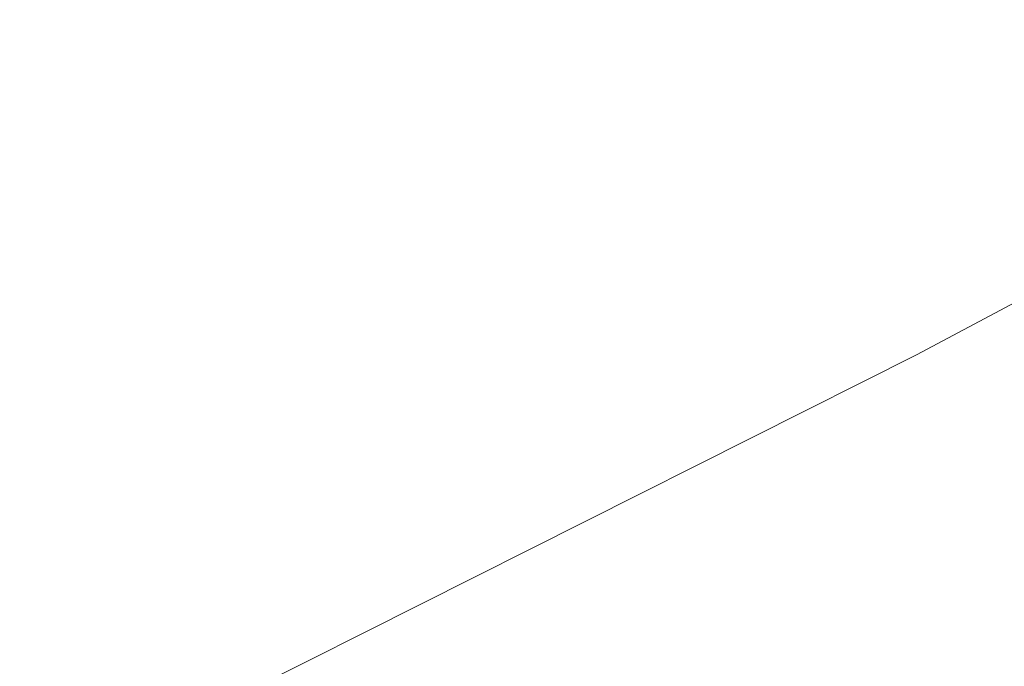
# Model space of a CAD drawing. Extents: x 1620613 to 1693141, y 557269 to 607790.
# Tile 189 of 256: x 1620833.968 to 1620835.209, y 607278.129 to 607278.943. Entities that reach past the tile are written whole.
import ezdxf

# ---------------------------------------------------------------- set-up
doc = ezdxf.new("R2010")
doc.units = 0
doc.header["$LTSCALE"] = 10
doc.header["$MEASUREMENT"] = 0
doc.linetypes.add('DGN Style 2', pattern=[7.346996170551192, 4.408197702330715, -2.938798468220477])
doc.linetypes.add('DGN Style 3', pattern=[10.28579463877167, 7.346996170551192, -2.938798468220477])
for name, color, linetype, lineweight in [('DR_X_Text', 7, 'Continuous', 0), ('DT_X_Contour_Minor', 136, 'DGN Style 3', 0), ('SV_X_Top_of_Bank', 97, 'DGN Style 2', 0)]:
    doc.layers.add(name, color=color, linetype=linetype, lineweight=lineweight)
doc.styles.get("Standard").update_dxf_attribs({"font": 'arial.ttf'})
doc.styles.add('Style-Arial', font='arial.ttf')
doc.dimstyles.get("Standard").update_dxf_attribs({"dimtxt": 0.18, "dimasz": 0.18, "dimexe": 0.18, "dimexo": 0.0625, "dimgap": 0.09, "dimtad": 0, "dimtih": 1, "dimtoh": 1, "dimdec": 4, "dimzin": 0, "dimdsep": 46, "dimtxsty": 'Standard', "dimcen": 0.09, "dimadec": 0, "dimazin": 0, "dimtfac": 1, "dimtdec": 4, "dimtofl": 0, "dimtmove": 0, "dimatfit": 3, "dimfxl": 1, "dimtolj": 1, "dimtzin": 0, "dimarcsym": 0})

# ---------------------------------------------------------------- blocks, each defined once
blk = doc.blocks.new('*U1004')
at = {"layer": 'DT_X_Contour_Minor', "transparency": 33554559, "flags": 128}
for points, elevation in [([(-26.4221577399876, 51.95833175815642), (-27.71982852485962, 51.03469212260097), (-27.97437398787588, 50.85364810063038), (-28.18186575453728, 50.70636159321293), (-28.34230382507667, 50.59283259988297), (-28.4556881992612, 50.51306112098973), (-28.69530826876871, 50.34534719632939), (-28.85981133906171, 50.20753661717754), (-29.17360549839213, 49.91989032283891), (-29.63669074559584, 49.48240831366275), (-30.24906708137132, 48.8950905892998), (-32.08112542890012, 47.12912903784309), (-32.72328845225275, 46.49489483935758), (-33.27573376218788, 45.91666340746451), (-33.73846135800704, 45.39443474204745), (-34.11147124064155, 44.92820884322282), (-34.98654064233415, 43.75961013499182), (-35.37127004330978, 43.30610329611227), (-35.86915619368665, 42.82203181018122), (-36.48019909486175, 42.30739567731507), (-37.20439874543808, 41.76219489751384), (-39.28647348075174, 40.2675732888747), (-39.98611710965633, 39.74158006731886), (-40.52349194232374, 39.28456660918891), (-40.89859798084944, 38.89653291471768), (-41.11143522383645, 38.57747898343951), (-41.46264281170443, 37.81864151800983), (-41.56407973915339, 37.53517833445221), (-41.60498482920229, 37.25391688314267), (-41.58535808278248, 36.97485716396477), (-41.50519949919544, 36.69799917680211), (-40.98988515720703, 35.41113261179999), (-41.36458870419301, 35.2114997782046), (-41.40116681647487, 35.18857666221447), (-41.35031391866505, 35.20536424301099), (-41.21203001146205, 35.26186252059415), (-40.98631509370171, 35.35807149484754), (-40.26783396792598, 35.66757635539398), (-40.02239461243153, 35.74966068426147), (-39.8249373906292, 35.76378502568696), (-39.6754623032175, 35.70994937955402), (-39.57396934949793, 35.58815374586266), (-39.36729765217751, 35.17275207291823), (-39.29846415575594, 35.03223562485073), (-39.24696743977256, 34.92223753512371), (-39.21280750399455, 34.84275780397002), (-39.19598434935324, 34.79379643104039), (-39.17423830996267, 34.70392391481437), (-39.19917079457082, 34.65937235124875), (-39.29027777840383, 34.59312204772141), (-39.44755926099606, 34.50517300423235), (-39.67101524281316, 34.39552522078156), (-40.35513052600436, 34.07419947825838), (-40.58325396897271, 33.96678022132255), (-40.75453783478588, 33.8855167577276), (-40.86898212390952, 33.83040908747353), (-40.92658683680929, 33.80145721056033), (-41.00441330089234, 33.7591265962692), (-41.04055930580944, 33.73462800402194), (-41.09062747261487, 33.69288018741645), (-41.15461780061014, 33.63388314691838), (-41.2325302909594, 33.55763688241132), (-41.45885981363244, 33.33131454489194), (-41.55081032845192, 33.24771939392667), (-41.65691473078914, 33.16667569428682), (-41.77717302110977, 33.08818344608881), (-41.91158519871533, 33.01224264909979), (-42.28888952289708, 32.81313579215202), (-42.41095057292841, 32.74687478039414), (-42.49415548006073, 32.69742188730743), (-42.53850424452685, 32.66477711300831), (-42.54399686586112, 32.64894045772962), (-42.50683566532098, 32.62912020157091), (-42.53423417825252, 32.60898901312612), (-42.64430061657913, 32.56346063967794), (-42.83703498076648, 32.49253508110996), (-43.11243727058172, 32.39621233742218), (-43.95706727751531, 32.10548877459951), (-44.25215094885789, 32.00285932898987), (-44.50392945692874, 31.91301366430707), (-44.71240280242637, 31.83595178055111), (-44.8775709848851, 31.77167367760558), (-45.26027925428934, 31.61731044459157), (-45.38764896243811, 31.56564027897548), (-45.48272688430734, 31.5264022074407), (-45.54551302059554, 31.49959622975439), (-45.5760073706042, 31.48522234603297), (-45.61426992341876, 31.46346811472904), (-45.66447487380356, 31.43806682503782), (-45.78639281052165, 31.37817862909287), (-45.98002373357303, 31.28380352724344), (-46.24536764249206, 31.15494151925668), (-47.04856871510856, 30.7653269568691), (-47.38836151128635, 30.6047740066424), (-47.80533909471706, 30.41532607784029), (-48.29950146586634, 30.19698317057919), (-48.87084862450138, 29.94974528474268), (-50.49735409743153, 29.25191761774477), (-51.13303793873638, 28.97905882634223), (-51.8202103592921, 28.68385320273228), (-52.55887135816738, 28.3663007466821), (-53.3490209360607, 28.02640145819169), (-55.52473791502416, 27.09020757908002), (-56.49371372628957, 26.66848666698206), (-57.76885342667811, 26.10546933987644), (-59.35015701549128, 25.40115559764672), (-61.23762449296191, 24.55554544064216), (-66.6790896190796, 22.11218980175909), (-68.57485017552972, 21.26142299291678), (-70.18103300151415, 20.54163929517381), (-71.49763809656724, 19.95283870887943), (-72.52466546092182, 19.49502123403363), (-74.8773014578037, 18.44881878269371), (-75.91999211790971, 17.98397094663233), (-77.28358709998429, 17.37407927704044), (-78.96808640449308, 16.61914377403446), (-80.97349003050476, 15.71916443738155), (-86.74910546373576, 13.12582776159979), (-88.72374219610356, 12.23877836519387), (-90.31594081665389, 11.52263268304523), (-91.52570132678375, 10.97739071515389), (-92.3530237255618, 10.60305246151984), (-94.04929930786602, 9.832688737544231), (-94.68466071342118, 9.54443124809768), (-95.31853824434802, 9.257431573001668), (-95.95093189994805, 8.971689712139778), (-96.58184168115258, 8.687205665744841), (-98.26228926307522, 7.930258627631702), (-98.89682115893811, 7.644555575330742), (-99.54008116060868, 7.355156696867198), (-100.1920692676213, 7.06206199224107), (-100.8527854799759, 6.765271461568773), (-102.6263328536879, 5.968902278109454), (-103.2449727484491, 5.690073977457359), (-103.7707319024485, 5.450865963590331), (-104.2036103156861, 5.251278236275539), (-104.5436079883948, 5.091310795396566), (-105.3264274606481, 4.717558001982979), (-105.6287788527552, 4.573821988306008), (-105.9487184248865, 4.422928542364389), (-106.2862461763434, 4.264877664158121), (-106.6413621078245, 4.099669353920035), (-107.6117888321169, 3.649570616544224), (-107.9746458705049, 3.481720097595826), (-108.3353969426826, 3.315742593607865), (-108.6940420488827, 3.151638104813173), (-109.0505811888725, 2.989406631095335), (-109.9985442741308, 2.55928672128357), (-110.3086120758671, 2.420033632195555), (-110.5278431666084, 2.324864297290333), (-110.6562375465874, 2.273778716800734), (-110.6937952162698, 2.266776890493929), (-110.6728333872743, 2.306883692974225), (-110.6862926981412, 2.310373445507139), (-110.7423920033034, 2.290762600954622), (-110.8411313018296, 2.24805115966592), (-110.9825105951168, 2.182239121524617), (-111.4163753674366, 1.975939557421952), (-111.5617474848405, 1.90787255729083), (-111.6724652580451, 1.858396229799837), (-111.7485286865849, 1.827510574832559), (-111.7899377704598, 1.815215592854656), (-111.8541562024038, 1.807216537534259), (-111.8952114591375, 1.794595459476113), (-111.9702134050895, 1.76273151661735), (-112.0791620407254, 1.71162470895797), (-112.2220573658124, 1.641275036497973), (-112.6483738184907, 1.428018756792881), (-112.8175543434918, 1.34328058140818), (-113.0053585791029, 1.249008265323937), (-113.2117865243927, 1.145201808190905), (-113.4368381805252, 1.031861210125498), (-114.0618075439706, 0.7169074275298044), (-114.2700324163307, 0.618599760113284), (-114.4259800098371, 0.5598920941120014), (-114.5296503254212, 0.5407844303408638), (-114.5810433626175, 0.5612767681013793), (-114.6483884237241, 0.6687230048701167), (-114.6723631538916, 0.7065127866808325), (-114.6937785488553, 0.7392974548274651), (-114.7126346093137, 0.7670770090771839), (-114.7289313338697, 0.7898514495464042), (-114.799010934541, 0.884453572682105), (-115.0863380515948, 0.9425401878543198), (-115.1710306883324, 0.9323459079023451), (-115.3019684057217, 0.8768688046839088), (-115.4791512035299, 0.7761088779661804), (-115.702579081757, 0.6300661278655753), (-116.3600468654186, 0.180241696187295), (-116.6101513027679, -0.01975269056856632), (-116.8673637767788, -0.2823675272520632), (-117.131684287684, -0.6076028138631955), (-117.4031128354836, -0.995458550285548), (-118.1363996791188, -2.11323444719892), (-118.4312717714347, -2.533009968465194), (-118.765922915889, -2.954004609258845), (-119.1403531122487, -3.376218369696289), (-119.5545623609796, -3.79965124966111), (-120.712159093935, -4.930431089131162), (-121.2576473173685, -5.398751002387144), (-122.025914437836, -5.955625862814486), (-123.0169604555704, -6.601055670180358), (-124.2307853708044, -7.33504042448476), (-127.7646903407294, -9.410406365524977), (-129.0504631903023, -10.16678530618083), (-130.2573530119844, -10.87939767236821), (-131.3853598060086, -11.54824346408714), (-132.4344835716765, -12.17332268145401), (-135.1269695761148, -13.78184516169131), (-136.0246570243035, -14.31878836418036), (-136.6983548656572, -14.72322611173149), (-137.1480630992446, -14.99515840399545), (-137.3737817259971, -15.13458524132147), (-137.677045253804, -15.32971620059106), (-137.9974270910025, -15.53586171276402), (-138.7311249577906, -16.00795002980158), (-139.8781388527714, -16.74598115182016), (-141.4384687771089, -17.74995507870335), (-146.1504366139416, -20.78180929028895), (-147.8899061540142, -21.88109677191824), (-149.5743388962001, -22.90506855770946), (-151.2037348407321, -23.85372464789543), (-152.7780939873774, -24.72706504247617), (-156.9030026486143, -26.95555183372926), (-158.2580997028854, -27.68774060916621), (-159.2297093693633, -28.21294184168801), (-159.8178316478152, -28.53115553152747), (-160.0224665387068, -28.64238167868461), (-160.0568430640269, -28.66300134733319), (-160.0893978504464, -28.68125328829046), (-160.1612798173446, -28.72054435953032), (-160.2724889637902, -28.78087456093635), (-160.4230252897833, -28.8622438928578), (-160.8768917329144, -29.10728095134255), (-161.2334875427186, -29.31818412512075), (-161.9628751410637, -29.7671158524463), (-163.0650545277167, -30.45407613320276), (-164.540025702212, -31.3790649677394), (-168.9703378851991, -34.16307326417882), (-170.4930653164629, -35.11789278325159), (-171.7385134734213, -35.89434511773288), (-172.7066823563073, -36.49243026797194), (-173.3975719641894, -36.91214823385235), (-174.8702385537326, -37.79357323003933), (-175.577311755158, -38.18167739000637), (-176.5940314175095, -38.68492112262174), (-177.9203975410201, -39.30330442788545), (-179.5564101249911, -40.0368273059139), (-184.331972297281, -42.14640774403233), (-185.9600141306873, -42.86267835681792), (-187.2624680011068, -43.4293048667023), (-188.2393339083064, -43.84628727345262), (-188.890611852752, -44.11362557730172), (-190.1932357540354, -44.62700225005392), (-190.8766222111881, -44.90431178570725), (-191.9498136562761, -45.35120788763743), (-193.4128100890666, -45.9676905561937), (-195.265611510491, -46.75375979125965), (-200.7261552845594, -49.0760598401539), (-202.5265453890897, -49.8416973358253), (-203.8323078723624, -50.39688478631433), (-204.6434427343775, -50.74162219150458), (-204.9599499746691, -50.87590955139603), (-205.1444657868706, -50.9534091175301), (-205.4094279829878, -51.06469744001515), (-206.0659277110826, -51.34043773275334), (-207.1139649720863, -51.78062999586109), (-208.5535397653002, -52.38527422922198), (-212.9144559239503, -54.21692814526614), (-214.4953707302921, -54.87517555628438), (-215.9674280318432, -55.47617735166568), (-217.3306278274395, -56.01993353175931), (-218.5849701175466, -56.50644409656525), (-221.7847395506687, -57.72747811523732), (-222.8509311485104, -58.13458622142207), (-223.6496788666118, -58.44013502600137), (-224.1809827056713, -58.64412452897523), (-224.4448426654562, -58.74655473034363), (-224.7918773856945, -58.88428953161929), (-225.0772514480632, -58.99538952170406), (-225.673097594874, -59.22538839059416), (-226.5794158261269, -59.57428613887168), (-227.796206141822, -60.04208276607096), (-231.4549430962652, -61.44807227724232), (-232.9376689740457, -62.02218422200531), (-234.6417938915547, -62.69002792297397), (-236.5673178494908, -63.4516033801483), (-238.7142408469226, -64.3069105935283), (-244.7345675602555, -66.71270550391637), (-246.739514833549, -67.51349833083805), (-248.2391116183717, -68.111530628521), (-249.2333579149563, -68.50680239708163), (-249.72225372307, -68.69931363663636), (-250.3521752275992, -68.94232956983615), (-250.7275681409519, -69.0684500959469), (-251.3813057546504, -69.26454972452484), (-252.313388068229, -69.53062845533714), (-253.523815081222, -69.86668628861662), (-257.1227467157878, -70.85614598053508), (-258.6074759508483, -71.22436795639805), (-260.3624649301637, -71.58693911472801), (-262.3877136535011, -71.94385945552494), (-264.6832221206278, -72.2951289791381), (-271.1649243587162, -73.22431328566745), (-272.2743608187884, -73.87685941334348), (-270.7413935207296, -75.13760956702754), (-266.5660224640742, -77.00656374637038), (-259.7482476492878, -79.48372195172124), (-238.0443097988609, -86.90041586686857), (-230.9031500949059, -89.32110521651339), (-225.7576243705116, -91.02065282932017), (-222.6077326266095, -91.99905870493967), (-221.453474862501, -92.2563228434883), (-221.0362994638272, -91.98083823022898), (-220.7937196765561, -91.94951449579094), (-220.3788618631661, -92.06215675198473), (-219.7917260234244, -92.31876499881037), (-219.0323121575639, -92.71933923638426), (-216.7775044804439, -93.9794918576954), (-215.9991035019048, -94.38683808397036), (-215.3550063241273, -94.66376229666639), (-214.8452129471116, -94.81026449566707), (-214.4697233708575, -94.82634468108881), (-213.0308142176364, -94.59706751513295), (-209.0644522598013, -93.2959824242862), (-208.0970566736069, -93.20292095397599), (-206.8947393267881, -93.48134443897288), (-205.4575002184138, -94.13125287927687), (-203.7853393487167, -95.15264627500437), (-199.0130146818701, -98.3716752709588), (-197.5992905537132, -99.25004037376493), (-196.9373616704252, -99.47086393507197), (-197.0272280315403, -99.03414595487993), (-197.8688896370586, -97.93988643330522), (-201.1157142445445, -94.14513898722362), (-202.1445991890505, -92.86694454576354), (-202.7961355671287, -91.87842180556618), (-203.0703233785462, -91.1795707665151), (-202.9671626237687, -90.77039142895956), (-201.6052657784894, -89.53678849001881), (-196.2946542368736, -87.53550001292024), (-195.1693159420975, -87.08935588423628), (-194.06927743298, -86.60861856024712), (-192.994538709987, -86.09328804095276), (-191.9450997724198, -85.54336432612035), (-189.1803289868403, -84.0307768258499), (-188.1064418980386, -83.47586562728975), (-186.9583587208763, -82.94557265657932), (-185.7360794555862, -82.43989791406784), (-184.4396041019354, -81.9588413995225), (-180.8834083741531, -80.70884833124), (-179.6824118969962, -80.28517202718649), (-178.7465692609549, -79.95163791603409), (-178.0758804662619, -79.70824599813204), (-177.6703455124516, -79.55499627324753), (-176.9424574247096, -79.26651993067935), (-176.675729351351, -79.16141957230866), (-176.4214611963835, -79.06247575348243), (-176.1796529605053, -78.96968847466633), (-175.9503046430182, -78.88305773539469), (-175.3553223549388, -78.6602511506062), (-174.762106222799, -78.4298333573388), (-173.4286945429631, -77.90568491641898), (-171.3550873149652, -77.08780582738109), (-168.5412845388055, -75.9761960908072), (-160.0508830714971, -72.6202625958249), (-157.2561313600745, -71.51578799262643), (-155.2396773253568, -70.71931430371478), (-154.001520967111, -70.2308415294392), (-153.5416622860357, -70.0503696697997), (-153.3531027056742, -69.97977926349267), (-153.2682810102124, -69.9421778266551), (-153.155235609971, -69.88231632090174), (-153.0139665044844, -69.800194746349), (-152.8444736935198, -69.69581310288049), (-152.3548612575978, -69.38778196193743), (-152.1645990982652, -69.27370018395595), (-151.9610219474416, -69.16247820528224), (-151.74412980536, -69.05411602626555), (-151.5139226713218, -68.94861364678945), (-150.8822836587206, -68.6710870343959), (-150.2915771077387, -68.4260573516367), (-148.9931867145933, -67.89911326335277), (-146.9871124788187, -67.09025476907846), (-144.2733544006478, -65.99948186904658), (-136.0930877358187, -62.71486826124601), (-133.3686395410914, -61.62607873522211), (-131.3304949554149, -60.82317036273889), (-129.9786539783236, -60.30614314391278), (-129.313116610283, -60.07499707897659), (-128.4534217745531, -59.83978244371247), (-128.1407040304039, -59.72982814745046), (-127.8473219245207, -59.57637623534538), (-127.573275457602, -59.3794267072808), (-127.3185646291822, -59.13897956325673), (-126.1750305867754, -57.91539845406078), (-125.6638016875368, -57.54778814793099), (-125.5201019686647, -57.45771540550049), (-125.3081009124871, -57.34504445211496), (-125.027798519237, -57.20977528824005), (-124.67919478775, -57.05190791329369), (-123.658516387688, -56.60079729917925), (-123.3162236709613, -56.45018668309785), (-123.0548543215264, -56.33668779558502), (-122.8744083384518, -56.26030063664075), (-122.774885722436, -56.22102520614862), (-122.6173899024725, -56.16577302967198), (-122.578404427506, -56.13100091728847), (-122.5795698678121, -56.06812371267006), (-122.6208862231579, -55.97714141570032), (-122.702353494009, -55.85805402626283), (-123.176219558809, -55.23673432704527), (-123.2689925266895, -55.26020671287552), (-123.27880088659, -55.26118479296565), (-123.2684661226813, -55.25405943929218), (-123.2379882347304, -55.2388306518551), (-123.1873672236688, -55.21549843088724), (-123.0255203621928, -55.14247459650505), (-122.9375661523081, -55.10604744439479), (-122.7950886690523, -55.05153386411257), (-122.5980879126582, -54.97893385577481), (-122.3465638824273, -54.88824741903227), (-121.6031354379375, -54.62230168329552), (-121.3172286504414, -54.51236278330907), (-121.0170796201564, -54.38200538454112), (-120.7026883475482, -54.2312294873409), (-120.3740548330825, -54.06003509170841), (-119.4787091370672, -53.57629203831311), (-119.1806481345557, -53.41567858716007), (-118.9579743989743, -53.29664552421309), (-118.8106879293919, -53.2191928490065), (-118.7387887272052, -53.18332056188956), (-118.6475738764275, -53.14310164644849), (-118.5940182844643, -53.11962995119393), (-118.5017626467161, -53.07937905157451), (-118.370806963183, -53.02234894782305), (-118.2011512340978, -52.94853963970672), (-117.697135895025, -52.72934254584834), (-117.5315163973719, -52.65704004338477), (-117.4126694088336, -52.60453035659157), (-117.3405949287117, -52.57181348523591), (-117.3152929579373, -52.5588894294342), (-117.3101843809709, -52.55081570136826), (-117.2631252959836, -52.52895948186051), (-117.1257794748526, -52.46944611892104), (-116.8981469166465, -52.37227561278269), (-116.5802276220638, -52.23744796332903), (-115.6120605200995, -51.82769804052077), (-115.2194286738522, -51.65870471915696), (-114.7676584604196, -51.45903719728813), (-114.2567498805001, -51.22869547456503), (-113.6867029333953, -50.96767955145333), (-112.0877265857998, -50.23073815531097), (-111.4670962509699, -49.94613143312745), (-110.8044375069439, -49.64501731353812), (-110.0997503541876, -49.32739579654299), (-109.3530347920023, -48.99326688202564), (-107.3057554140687, -48.08024658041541), (-106.5441058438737, -47.74109617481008), (-105.794616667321, -47.40841018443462), (-105.0572878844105, -47.08218860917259), (-104.3321194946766, -46.76243144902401), (-102.4145509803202, -45.91836490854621), (-101.5012583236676, -45.51471419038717), (-100.1995567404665, -44.93681194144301), (-98.50944623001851, -44.18465816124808), (-96.43092679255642, -43.25825285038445), (-90.37032972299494, -40.55550331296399), (-88.25751306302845, -39.61251305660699), (-86.46451088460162, -38.81060444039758), (-84.9913231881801, -38.14977746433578), (-83.8379499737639, -37.63003212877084), (-81.18870737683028, -36.43215342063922), (-80.25277914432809, -36.00904832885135), (-79.43192639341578, -35.63814208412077), (-78.72614912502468, -35.31943468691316), (-78.13544733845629, -35.05292613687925), (-76.71367655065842, -34.4118351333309), (-75.96444420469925, -34.0753918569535), (-74.78307525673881, -33.54688028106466), (-73.16956970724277, -32.82630040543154), (-71.1239275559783, -31.91365223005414), (-65.0926996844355, -29.22383269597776), (-63.05558418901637, -28.31482348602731), (-61.46765860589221, -27.60516050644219), (-60.32892293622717, -27.09484375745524), (-59.63937717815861, -26.78387323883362), (-58.39950837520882, -26.22041349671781), (-57.97896558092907, -26.02894983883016), (-57.64723880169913, -25.8771536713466), (-57.40432803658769, -25.7650249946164), (-57.25023328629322, -25.69256380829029), (-56.95773530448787, -25.55222396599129), (-56.81331861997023, -25.48196517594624), (-56.59944205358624, -25.37644368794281), (-56.31610560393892, -25.23565950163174), (-55.96330927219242, -25.05961261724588), (-54.92990587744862, -24.54313732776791), (-54.55293985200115, -24.35628810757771), (-54.19709432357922, -24.18309691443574), (-53.86236929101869, -24.02356374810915), (-53.54876475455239, -23.87768860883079), (-52.74064665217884, -23.50689893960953), (-52.47525161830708, -23.38610528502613), (-52.28515509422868, -23.30181657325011), (-52.17035707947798, -23.25403280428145), (-52.13085757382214, -23.24275397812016), (-52.12592357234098, -23.26135036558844), (-52.10117963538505, -23.25621700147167), (-52.03064832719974, -23.22686961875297), (-51.91432964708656, -23.17330821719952), (-51.75222359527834, -23.09553279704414), (-51.25889096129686, -22.85584631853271), (-51.05811752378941, -22.75836918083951), (-50.82579668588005, -22.64570262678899), (-50.56192844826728, -22.51784665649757), (-50.2665128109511, -22.37480126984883), (-49.43667457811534, -21.97309435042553), (-49.17018562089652, -21.84487856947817), (-48.99309742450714, -21.7615114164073), (-48.90540998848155, -21.72299289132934), (-48.90712331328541, -21.72932299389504), (-49.03089319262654, -21.80600143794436), (-49.05063169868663, -21.82155339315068), (-49.01701980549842, -21.81070042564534), (-48.93005751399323, -21.77344253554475), (-48.7897448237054, -21.70977972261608), (-48.34444378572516, -21.50480565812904), (-48.17551681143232, -21.45221952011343), (-48.00271166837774, -21.44819165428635), (-47.82602835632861, -21.49272206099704), (-47.64546687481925, -21.58581074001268), (-46.7937975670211, -22.13352721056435), (-42.2364000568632, -18.93331495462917), (-41.3104534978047, -18.22286632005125), (-40.48578418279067, -17.46303995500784), (-39.76239211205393, -16.65383585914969), (-39.140277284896, -15.79525403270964), (-37.61634073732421, -13.43986552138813), (-37.04584322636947, -12.63717082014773), (-36.47730310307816, -11.99562810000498), (-35.91072036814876, -11.51523736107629), (-35.34609502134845, -11.19599860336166), (-33.84303728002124, -10.55956455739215), (-33.33886044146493, -10.34608286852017), (-32.95362323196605, -10.18296333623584), (-32.68732565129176, -10.07020596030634), (-32.53996769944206, -10.00781074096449), (-32.30559933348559, -9.908573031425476), (-31.90467404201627, -9.634235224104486), (-30.87767444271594, -8.885650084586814), (-29.22460053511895, -7.662817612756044), (-26.9454523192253, -5.96573780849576), (-20.03295799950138, -0.8078618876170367), (-17.72287080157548, 0.9096714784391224), (-15.97697994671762, 2.193864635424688), (-14.79528543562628, 3.044717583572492), (-14.17778726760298, 3.462230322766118), (-13.28338727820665, 3.997810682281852), (-12.96057946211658, 4.195819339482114), (-12.66295600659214, 4.388160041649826), (-12.39051691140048, 4.574832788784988), (-12.14326217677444, 4.75583758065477), (-11.51749536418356, 5.230959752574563), (-11.00479138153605, 5.565659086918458), (-9.93600454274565, 6.213415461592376), (-8.311134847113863, 7.174228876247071), (-6.130182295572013, 8.448099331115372), (0.4271349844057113, 12.26249659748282), (2.594258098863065, 13.52337980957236), (4.177639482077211, 14.44523149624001), (5.177279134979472, 15.02805165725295), (5.593177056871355, 15.27184029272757), (5.923915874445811, 15.46990128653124), (6.12780222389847, 15.59505155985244), (6.49140715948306, 15.82195663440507), (7.014730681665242, 16.15061651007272), (7.697772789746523, 16.58103118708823), (11.25797932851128, 18.82706088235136), (20.18971190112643, 20.77616461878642), (21.90178052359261, 21.057118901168), (23.21010100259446, 21.06465157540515), (24.11467333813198, 20.7987626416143), (24.61549753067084, 20.25945209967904), (26.01059809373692, 17.10468581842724)], 2.200041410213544), ([(-28.66335585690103, 51.7220972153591), (-29.30004596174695, 51.26892201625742), (-29.42493632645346, 51.18009445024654), (-29.52674023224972, 51.10782969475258), (-29.60545768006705, 51.05212774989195), (-29.66108866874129, 51.01298861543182), (-29.77865602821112, 50.93070133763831), (-29.85936793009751, 50.86308585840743), (-30.01332811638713, 50.72195487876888), (-30.24053658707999, 50.50730839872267), (-30.54099334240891, 50.21914641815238), (-31.4398757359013, 49.35269380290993), (-31.75494705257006, 49.04151269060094), (-32.02599920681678, 48.7578088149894), (-32.25303219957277, 48.50158217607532), (-32.43604603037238, 48.27283277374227), (-32.86539069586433, 47.69947068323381), (-33.16645912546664, 47.39634373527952), (-33.74765591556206, 46.91698445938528), (-34.60898106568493, 46.26139285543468), (-35.75043457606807, 45.42956892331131), (-39.16781508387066, 42.9763953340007), (-40.31616411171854, 42.11306466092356), (-41.19817581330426, 41.36295283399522), (-41.81385018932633, 40.72605985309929), (-42.16318723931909, 40.20238571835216), (-42.73963627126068, 38.95687982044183), (-42.90612817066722, 38.49162199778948), (-42.97326709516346, 38.02997795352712), (-42.94105304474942, 37.57194768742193), (-42.8094860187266, 37.1175311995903), (-41.96368295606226, 35.00535307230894), (-42.23085186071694, 34.86301205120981), (-42.26887846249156, 34.84078360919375), (-42.26845730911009, 34.83510157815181), (-42.22958840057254, 34.84596595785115), (-42.15227173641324, 34.87337674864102), (-41.70174920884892, 35.03990206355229), (-41.55750328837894, 34.74459908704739), (-41.52192420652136, 34.67397008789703), (-41.47700664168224, 34.58864150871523), (-41.4227505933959, 34.48861334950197), (-41.35915606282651, 34.37388561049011), (-41.04059179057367, 33.80419047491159), (-41.33739384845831, 33.50739783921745), (-41.41715527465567, 33.43902560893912), (-41.52923867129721, 33.36110576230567), (-41.67364403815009, 33.27363829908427), (-41.85037137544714, 33.17662321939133), (-42.36474023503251, 32.90518618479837), (-42.53114278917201, 32.8148543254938), (-42.64457380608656, 32.7474365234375), (-42.70503328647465, 32.70293277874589), (-42.71252122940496, 32.68134309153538), (-42.66186036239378, 32.65432266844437), (-42.67755569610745, 32.63433251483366), (-42.7626373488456, 32.59462737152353), (-42.91710532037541, 32.53520723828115), (-43.14095960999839, 32.45607211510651), (-43.83041947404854, 32.2187584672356), (-44.07882419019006, 32.13194548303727), (-44.30694344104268, 32.04949176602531), (-44.51477722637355, 31.9713973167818), (-44.70232554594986, 31.8976621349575), (-45.17540711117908, 31.70684733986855), (-45.33285409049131, 31.64297570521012), (-45.4503838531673, 31.59447189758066), (-45.52799640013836, 31.56133591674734), (-45.56569173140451, 31.54356776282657), (-45.61298965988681, 31.5166764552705), (-45.67505008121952, 31.48527686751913), (-45.82575790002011, 31.41124658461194), (-46.06511311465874, 31.29458560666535), (-46.39311572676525, 31.1352939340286), (-47.38598588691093, 30.65367521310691), (-47.77893061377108, 30.46683042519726), (-48.21311217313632, 30.26751010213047), (-48.68853056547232, 30.05571424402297), (-49.20518579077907, 29.83144285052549), (-50.63791550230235, 29.21675175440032), (-51.19786635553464, 28.97640033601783), (-51.80317163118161, 28.71636440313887), (-52.45383132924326, 28.4366439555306), (-53.14984545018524, 28.13723899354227), (-55.06635566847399, 27.31257974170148), (-55.97075848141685, 26.91826044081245), (-57.24658425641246, 26.35379697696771), (-58.89383299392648, 25.61918935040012), (-60.91250469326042, 24.71443756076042), (-66.79085984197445, 22.07490723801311), (-68.81696076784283, 21.16555793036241), (-70.48649718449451, 20.41715774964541), (-71.79946909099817, 19.8297066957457), (-72.75587648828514, 19.40320476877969), (-74.83087686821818, 18.4804651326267), (-75.80085483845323, 18.04787272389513), (-77.15453846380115, 17.44215022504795), (-78.89192774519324, 16.66329763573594), (-81.01302268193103, 15.71131495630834), (-87.18088338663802, 12.94185435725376), (-89.27493008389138, 12.00123585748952), (-90.93117464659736, 11.25647580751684), (-92.14961707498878, 10.70757420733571), (-92.93025736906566, 10.35453105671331), (-94.42822864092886, 9.674227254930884), (-94.98931266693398, 9.419668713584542), (-95.5490862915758, 9.16622094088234), (-96.10754951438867, 8.913883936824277), (-96.66470233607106, 8.662657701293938), (-98.14869599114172, 7.994202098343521), (-98.72580298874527, 7.734375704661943), (-99.34412873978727, 7.456238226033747), (-100.0036732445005, 7.159789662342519), (-100.7044365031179, 6.845030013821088), (-102.6280968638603, 5.981256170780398), (-103.2917161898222, 5.682352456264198), (-103.8398288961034, 5.433471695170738), (-104.2724349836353, 5.234613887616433), (-104.5895344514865, 5.085779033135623), (-105.281124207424, 4.755583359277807), (-105.5584339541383, 4.62387002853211), (-105.871670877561, 4.476376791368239), (-106.2208349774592, 4.313103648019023), (-106.6059262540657, 4.134050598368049), (-107.6807392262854, 3.635535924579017), (-108.0726961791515, 3.454136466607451), (-108.4424573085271, 3.283824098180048), (-108.7900226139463, 3.124598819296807), (-109.1153920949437, 2.976460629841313), (-109.9534496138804, 2.596208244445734), (-110.2272938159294, 2.473625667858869), (-110.4202832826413, 2.391067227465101), (-110.5324180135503, 2.348532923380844), (-110.5636980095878, 2.346022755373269), (-110.5393050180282, 2.392694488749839), (-110.5549674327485, 2.396755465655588), (-110.6202494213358, 2.37393459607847), (-110.7351509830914, 2.324231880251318), (-110.8996721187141, 2.247647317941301), (-111.4045545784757, 2.007579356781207), (-111.5737221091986, 1.9283707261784), (-111.7025628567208, 1.870795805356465), (-111.7910768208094, 1.834854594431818), (-111.8392640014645, 1.820547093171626), (-111.9139941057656, 1.811238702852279), (-111.961769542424, 1.796551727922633), (-112.049048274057, 1.759472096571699), (-112.1758303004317, 1.699999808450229), (-112.342115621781, 1.618134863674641), (-112.8382142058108, 1.369971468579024), (-113.0243978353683, 1.276749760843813), (-113.2108747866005, 1.183207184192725), (-113.3976450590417, 1.089343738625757), (-113.5847086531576, 0.9951594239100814), (-114.0839359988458, 0.7435734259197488), (-114.2528334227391, 0.6691401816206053), (-114.3851051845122, 0.6345299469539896), (-114.4807512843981, 0.6397427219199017), (-114.539771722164, 0.6847785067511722), (-114.6483253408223, 0.8579712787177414), (-114.6869702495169, 0.918884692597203), (-114.7214897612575, 0.9717303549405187), (-114.7518838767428, 1.016508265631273), (-114.7781525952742, 1.053218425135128), (-114.8911140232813, 1.205707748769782), (-115.3542570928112, 1.299337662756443), (-115.490773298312, 1.282905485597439), (-115.7018320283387, 1.193481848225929), (-115.9874332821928, 1.031066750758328), (-116.3475770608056, 0.7956601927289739), (-117.4073505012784, 0.07058742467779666), (-117.7788057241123, -0.2034798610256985), (-118.0983413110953, -0.4818771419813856), (-118.3659572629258, -0.7646044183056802), (-118.5816535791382, -1.051661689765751), (-119.0876175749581, -1.822921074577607), (-119.2910777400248, -2.112563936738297), (-119.5219852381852, -2.403047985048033), (-119.7803400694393, -2.6943732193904), (-120.0661422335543, -2.986539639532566), (-120.8648777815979, -3.766771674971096), (-121.3225887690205, -4.137671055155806), (-122.0966700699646, -4.665195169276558), (-123.1871216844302, -5.349344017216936), (-124.5939436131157, -6.190117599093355), (-128.767295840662, -8.641013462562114), (-130.2369261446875, -9.505103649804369), (-131.5158028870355, -10.25920231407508), (-132.6039260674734, -10.90330945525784), (-133.501295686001, -11.43742507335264), (-135.6399432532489, -12.71507802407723), (-136.3582963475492, -13.14499497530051), (-136.909369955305, -13.47650611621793), (-137.2931640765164, -13.70961144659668), (-137.5096787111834, -13.84431096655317), (-137.8640117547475, -14.07230193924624), (-138.2383458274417, -14.31316231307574), (-139.0955982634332, -14.86475020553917), (-140.4357690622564, -15.72706561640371), (-142.2588582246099, -16.90010854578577), (-147.7643204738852, -20.44252638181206), (-149.7222287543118, -21.68669164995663), (-151.4668569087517, -22.7623740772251), (-152.9982049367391, -23.66957366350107), (-154.3162728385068, -24.40829040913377), (-157.5467470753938, -26.15355794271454), (-158.6090805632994, -26.72762390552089), (-159.3732253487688, -27.14087114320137), (-159.8391814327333, -27.39329965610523), (-160.0069488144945, -27.48490944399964), (-160.05674356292, -27.51477724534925), (-160.0897382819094, -27.53356989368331), (-160.1513763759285, -27.56754698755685), (-160.2416578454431, -27.6167085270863), (-160.3605826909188, -27.68105451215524), (-160.7159067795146, -27.87288973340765), (-160.9950793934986, -28.03800213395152), (-161.5661041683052, -28.38946291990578), (-162.4289811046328, -28.92727209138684), (-163.5837102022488, -29.65142964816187), (-167.0521240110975, -31.83098098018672), (-168.3330390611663, -32.63164036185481), (-169.5744738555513, -33.39895500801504), (-170.7764283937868, -34.13292491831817), (-171.9389026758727, -34.83355009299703), (-174.9861937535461, -36.65742424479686), (-176.1557057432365, -37.33081155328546), (-177.3787734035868, -37.98306786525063), (-178.6553967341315, -38.61419318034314), (-179.9855757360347, -39.22418749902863), (-183.604127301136, -40.82266435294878), (-184.953786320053, -41.41113715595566), (-186.2888497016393, -41.97769792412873), (-187.6093174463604, -42.52234665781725), (-188.9151895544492, -43.04508335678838), (-192.378054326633, -44.40983184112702), (-193.6907164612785, -44.93266471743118), (-195.0315542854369, -45.47760198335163), (-196.4005677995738, -46.04464363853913), (-197.7977570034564, -46.6337896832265), (-201.5611624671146, -48.23431832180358), (-202.8068933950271, -48.76405462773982), (-203.7215320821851, -49.15286706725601), (-204.3050785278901, -49.4007556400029), (-204.557532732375, -49.50772034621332), (-204.7892876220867, -49.60506107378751), (-205.122084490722, -49.7448410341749), (-205.9466589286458, -50.09117536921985), (-207.2630109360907, -50.64406407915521), (-209.0711405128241, -51.40350716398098), (-214.5485228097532, -53.70409455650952), (-216.4640158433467, -54.50409027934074), (-218.1024582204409, -55.17863690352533), (-219.4638499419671, -55.72773442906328), (-220.5481910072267, -56.15138285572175), (-223.0703663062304, -57.11384652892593), (-223.9168219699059, -57.43714301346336), (-224.5645574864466, -57.68518471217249), (-225.0135728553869, -57.85797162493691), (-225.2638680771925, -57.95550375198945), (-225.6663618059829, -58.11524970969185), (-225.9325421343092, -58.21920330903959), (-226.429212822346, -58.41125463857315), (-227.1563738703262, -58.69140369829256), (-228.1140252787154, -59.05965048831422), (-230.9750828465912, -60.15910556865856), (-232.2341146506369, -60.64783893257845), (-233.8654168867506, -61.28944771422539), (-235.8689895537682, -62.08393191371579), (-238.244832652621, -63.03129153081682), (-245.0767748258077, -65.76141773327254), (-247.3358571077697, -66.66393429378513), (-248.9891473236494, -67.32388932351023), (-250.0366454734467, -67.74128282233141), (-250.4783515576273, -67.9161147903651), (-250.8485116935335, -68.05891799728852), (-251.1604747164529, -68.15815091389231), (-251.8187436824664, -68.34874725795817), (-252.8233185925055, -68.63070702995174), (-254.1741994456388, -69.00403022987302), (-258.2382896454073, -70.1213766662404), (-259.91491875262, -70.53719098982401), (-261.8967384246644, -70.9466241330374), (-264.1837486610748, -71.34967609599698), (-266.7759494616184, -71.74634687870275), (-274.0954056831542, -72.79562739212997), (-275.3482357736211, -73.53251449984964), (-273.6171338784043, -74.9562154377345), (-268.9020999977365, -77.06673020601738), (-261.203134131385, -79.86405880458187), (-236.6939825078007, -88.23935350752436), (-228.6428515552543, -90.981510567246), (-222.8713224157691, -92.92651071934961), (-219.3793950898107, -94.07435396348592), (-218.1670695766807, -94.42504030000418), (-217.9736706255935, -94.29732798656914), (-217.8612127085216, -94.28280657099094), (-217.6688881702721, -94.33502655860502), (-217.3966970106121, -94.45398794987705), (-217.0446392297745, -94.63969074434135), (-215.9993296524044, -95.22388673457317), (-215.6384696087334, -95.41272896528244), (-215.3398716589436, -95.54110866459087), (-215.1035358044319, -95.60902583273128), (-214.9294620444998, -95.61648046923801), (-214.2623960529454, -95.51018953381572), (-212.4236245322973, -94.90701760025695), (-211.3693692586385, -95.27248518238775), (-208.9946483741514, -96.62739018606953), (-205.2994618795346, -98.9717326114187), (-200.2838097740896, -102.305512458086), (-185.1481166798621, -112.5148419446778), (-180.6644119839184, -115.3006257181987), (-178.5650677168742, -116.0009799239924), (-178.8500838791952, -114.6159045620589), (-181.5194604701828, -111.1453996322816), (-191.8169452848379, -99.1101470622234), (-195.1750249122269, -95.14225500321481), (-197.5261501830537, -92.26501825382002), (-198.8703210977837, -90.47843681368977), (-199.2075376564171, -89.7825106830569), (-198.4316547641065, -89.0797177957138), (-195.4061593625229, -87.93956867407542), (-194.7024538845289, -87.65115346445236), (-193.8879783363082, -87.27454317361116), (-192.9627327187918, -86.8097378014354), (-191.9267170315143, -86.25673734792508), (-189.0163151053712, -84.6644760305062), (-187.885862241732, -84.08033551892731), (-186.6773050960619, -83.52210997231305), (-185.3906436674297, -82.98979939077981), (-184.0258779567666, -82.48340377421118), (-180.2823636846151, -81.167568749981), (-179.0181060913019, -80.7215757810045), (-178.0329690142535, -80.37047314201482), (-177.3269524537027, -80.11426083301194), (-176.9000564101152, -79.95293885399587), (-176.1338276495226, -79.64926735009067), (-175.8762315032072, -79.54731187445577), (-175.6781146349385, -79.46919907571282), (-175.5394770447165, -79.4149289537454), (-175.4603187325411, -79.3845015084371), (-175.3285356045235, -79.33515189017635), (-174.8662217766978, -79.15331559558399), (-173.5781176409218, -78.64481892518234), (-171.4642231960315, -77.80966187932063), (-168.5245384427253, -76.64784445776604), (-159.584325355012, -73.11411749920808), (-156.6458573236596, -71.9527562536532), (-154.5356130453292, -71.11896773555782), (-153.2535925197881, -70.61275194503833), (-152.7997957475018, -70.43410888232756), (-152.6939693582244, -70.39449101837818), (-152.6463643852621, -70.37338774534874), (-152.5829192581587, -70.33979132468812), (-152.503633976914, -70.2937017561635), (-152.408508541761, -70.23511903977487), (-152.1337205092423, -70.06224093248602), (-152.0269385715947, -69.99821415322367), (-151.9126837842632, -69.93579239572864), (-151.7909561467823, -69.87497566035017), (-151.6617556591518, -69.81576394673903), (-151.307257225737, -69.6600060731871), (-150.7865892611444, -69.44654054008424), (-149.4904591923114, -68.92296234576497), (-147.4188670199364, -68.08927149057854), (-144.5718127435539, -66.94546797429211), (-135.9457185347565, -63.48184171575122), (-133.0872926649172, -62.33768157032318), (-130.9815857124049, -61.50292082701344), (-129.6285976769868, -60.97755948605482), (-129.0283285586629, -60.76159754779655), (-128.4312361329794, -60.59823158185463), (-128.1976767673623, -60.5043540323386), (-127.9448179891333, -60.34524585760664), (-127.6726597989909, -60.12090705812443), (-127.3812021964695, -59.83133763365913), (-125.9760347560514, -58.32780886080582), (-125.8161657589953, -58.21285156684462), (-125.7512496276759, -58.17585428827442), (-125.6250165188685, -58.1141298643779), (-125.4374664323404, -58.02767829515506), (-125.1885993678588, -57.91649958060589), (-124.4431978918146, -57.58705348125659), (-124.1611560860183, -57.4587819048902), (-123.8740817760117, -57.32105175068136), (-123.5819749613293, -57.17386301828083), (-123.2848356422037, -57.01721570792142), (-122.485754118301, -56.5868781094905), (-122.2091005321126, -56.43948820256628), (-121.978450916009, -56.32007168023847), (-121.7938052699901, -56.2286285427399), (-121.6551635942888, -56.16515879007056), (-121.1155117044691, -55.93423784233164), (-120.8633052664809, -55.59544713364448), (-120.8215244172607, -55.51844386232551), (-120.8042703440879, -55.43263006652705), (-120.8115430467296, -55.33800574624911), (-120.843342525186, -55.23457090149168), (-120.9608435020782, -54.94699728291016), (-121.000999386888, -54.84809745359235), (-121.0333413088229, -54.767078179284), (-121.0578692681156, -54.70393946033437), (-121.0745832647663, -54.65868129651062), (-121.134349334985, -54.48919782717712), (-120.8391535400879, -54.3255671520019), (-120.7496332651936, -54.27642424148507), (-120.6075849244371, -54.19912294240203), (-120.4130085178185, -54.09366325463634), (-120.165904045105, -53.96004517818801), (-119.4369213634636, -53.56618578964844), (-119.1930260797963, -53.43487928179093), (-119.0080772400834, -53.33635429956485), (-118.8820748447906, -53.2706108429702), (-118.8150188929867, -53.23764891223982), (-118.7147982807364, -53.19345913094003), (-118.6559550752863, -53.16767004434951), (-118.5545909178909, -53.12344512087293), (-118.4107058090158, -53.06078436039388), (-118.2242997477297, -52.97968776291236), (-117.6705223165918, -52.73884905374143), (-117.4885509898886, -52.65940803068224), (-117.3579700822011, -52.60171399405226), (-117.278779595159, -52.56576694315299), (-117.2509795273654, -52.55156687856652), (-117.2453665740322, -52.54269602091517), (-117.2033268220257, -52.52277257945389), (-117.0814172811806, -52.4696553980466), (-116.879637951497, -52.38334447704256), (-116.597988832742, -52.26383981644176), (-115.7404314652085, -51.90090240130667), (-115.3795960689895, -51.74519667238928), (-114.9402579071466, -51.55028254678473), (-114.4224169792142, -51.316160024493), (-113.8260732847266, -51.04282910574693), (-112.1311530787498, -50.26166879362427), (-111.4732828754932, -49.95998472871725), (-110.7708624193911, -49.64080276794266), (-110.0238917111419, -49.30412291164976), (-109.2323707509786, -48.94994515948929), (-107.0622478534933, -47.98214062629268), (-106.2708308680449, -47.62965386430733), (-105.524172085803, -47.29804697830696), (-104.8222715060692, -46.98731996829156), (-104.1651291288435, -46.6974728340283), (-102.4724270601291, -45.95238697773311), (-101.6161663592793, -45.57374351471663), (-100.3169108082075, -44.99662751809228), (-98.57466040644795, -44.22103898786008), (-96.38941515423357, -43.2469779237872), (-89.97143468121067, -40.38485170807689), (-87.75575667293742, -39.39607936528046), (-85.9222080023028, -38.57635699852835), (-84.47078867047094, -37.92568460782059), (-83.4014986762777, -37.44406219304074), (-81.05956447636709, -36.38513572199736), (-80.23220259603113, -36.01111022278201), (-79.50656760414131, -35.68322857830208), (-78.88265950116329, -35.40149078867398), (-78.36047828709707, -35.16589685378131), (-77.10363090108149, -34.59917150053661), (-76.39172531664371, -34.27964198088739), (-75.1986441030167, -33.74609743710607), (-73.52438726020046, -32.99853786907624), (-71.36895478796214, -32.03696327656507), (-64.97956735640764, -29.18741099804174), (-62.83160034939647, -28.22902048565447), (-61.17973990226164, -27.49101315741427), (-60.02398601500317, -26.97338901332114), (-59.36433868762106, -26.67614805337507), (-58.26675456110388, -26.17734973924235), (-57.89447235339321, -26.00785803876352), (-57.60081382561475, -25.87348167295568), (-57.38577897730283, -25.77422064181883), (-57.24936780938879, -25.71007494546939), (-56.99043626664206, -25.58584020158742), (-56.85282068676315, -25.51876037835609), (-56.63417260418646, -25.41069696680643), (-56.33449201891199, -25.26164996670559), (-55.95377893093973, -25.07161937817), (-54.8305006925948, -24.51022635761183), (-54.42835901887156, -24.31061814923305), (-54.06439267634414, -24.13283828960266), (-53.73860166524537, -23.97688677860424), (-53.45098598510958, -23.84276361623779), (-52.73491127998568, -23.51420631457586), (-52.49968865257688, -23.40738071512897), (-52.33107679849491, -23.33332189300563), (-52.22907571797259, -23.2920298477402), (-52.19368541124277, -23.28350457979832), (-52.1881256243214, -23.30445956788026), (-52.1602433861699, -23.29867513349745), (-52.08076651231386, -23.26560558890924), (-51.94969500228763, -23.20525093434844), (-51.76702885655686, -23.11761116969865), (-51.21112628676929, -22.84752498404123), (-50.9964290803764, -22.74327124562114), (-50.76926438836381, -22.63307466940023), (-50.52963221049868, -22.5169352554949), (-50.27753254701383, -22.39485300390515), (-49.58864346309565, -22.06137654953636), (-49.37009269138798, -21.95659541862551), (-49.23110718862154, -21.89235936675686), (-49.17168695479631, -21.86866839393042), (-49.19183198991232, -21.88552250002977), (-49.35163910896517, -21.98452688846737), (-49.3771247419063, -22.00460700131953), (-49.33372630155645, -21.99059404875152), (-49.22144378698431, -21.94248803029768), (-49.04027719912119, -21.86028894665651), (-48.46532086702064, -21.59563396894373), (-48.25667408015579, -21.52164932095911), (-48.06195096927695, -21.49818661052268), (-47.88115153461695, -21.5252458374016), (-47.71427577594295, -21.6028270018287), (-47.28783865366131, -21.87707269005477), (-47.14352265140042, -21.97119530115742), (-47.03040248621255, -22.04787886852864), (-46.94847815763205, -22.10712339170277), (-46.89774966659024, -22.14892887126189), (-46.80406813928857, -22.23715809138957), (-46.77389289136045, -22.26847884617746), (-46.75362829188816, -22.29626919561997), (-46.74327434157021, -22.32052913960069), (-46.7428310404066, -22.34125867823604), (-46.76388714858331, -22.42975891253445), (-46.48259858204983, -22.47773711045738), (-46.3857663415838, -22.45273684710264), (-46.21582186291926, -22.35717397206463), (-45.97276514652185, -22.19104848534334), (-45.65659619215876, -21.95436038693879), (-44.71599599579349, -21.22910864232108), (-44.29573215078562, -20.9127490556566), (-43.74039076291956, -20.50760910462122), (-43.04997183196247, -20.01368878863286), (-42.22447535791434, -19.43098810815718), (-39.84304803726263, -17.75874580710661), (-39.00926831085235, -17.12909249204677), (-38.29399962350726, -16.49431427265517), (-37.6972419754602, -15.85441114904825), (-37.21899536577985, -15.20938312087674), (-36.10168579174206, -13.48247517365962), (-35.68341225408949, -12.89396085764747), (-35.26657382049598, -12.42359887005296), (-34.85117049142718, -12.07138921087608), (-34.4372022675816, -11.83733188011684), (-33.33520047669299, -11.37071543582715), (-32.96555148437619, -11.21419636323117), (-32.68310585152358, -11.09460147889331), (-32.48786357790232, -11.01193078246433), (-32.37982466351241, -10.96618427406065), (-32.20799203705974, -10.89342583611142), (-31.81004378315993, -10.61468690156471), (-30.74507349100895, -9.83303892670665), (-29.01308116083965, -8.548481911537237), (-26.61406679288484, -6.761015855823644), (-19.32733242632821, -1.323894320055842), (-16.91412359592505, 0.4734842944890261), (-15.13954787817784, 1.787778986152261), (-14.00360527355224, 2.618989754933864), (-13.50629578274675, 2.967116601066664), (-13.03164795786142, 3.251342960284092), (-12.84495030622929, 3.368106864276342), (-12.6408432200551, 3.505228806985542), (-12.41932669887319, 3.662708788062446), (-12.18040074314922, 3.840546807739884), (-11.520052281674, 4.341925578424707), (-11.00302574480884, 4.681154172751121), (-9.947207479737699, 5.322805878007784), (-8.352597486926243, 6.266880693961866), (-6.219195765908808, 7.513378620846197), (4.993859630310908, 14.0360228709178), (5.909814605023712, 14.30634518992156), (6.092026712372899, 14.36251355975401), (6.246110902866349, 14.41516624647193), (6.372067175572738, 14.46430325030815), (6.46989553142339, 14.50992457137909), (6.693267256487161, 14.62689385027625), (7.10172760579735, 14.73841521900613), (8.159579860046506, 14.98525236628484), (9.866824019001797, 15.36740529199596), (12.22346008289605, 15.88487399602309), (19.37367879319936, 17.44521157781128), (21.74557896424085, 17.89900309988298), (23.49861544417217, 18.09012447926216), (24.63278823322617, 18.01857571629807), (25.14809733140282, 17.68435681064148), (26.10885784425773, 15.51177158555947)], 2.600041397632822)]:
    blk.add_lwpolyline(points, dxfattribs=dict(at, elevation=elevation))
blk = doc.blocks.new('TerminatorOpen_0.5')
at = {"color": 0, "linetype": 'ByBlock', "lineweight": -2}
for q in [(-1, 0.25), (-1, 0), (-1, -0.25)]:
    blk.add_line((0, 0), q, dxfattribs=at)

msp = doc.modelspace()

# ---------------------------------------------------------------- linework, layer by layer
at = {"layer": 'SV_X_Top_of_Bank', "extrusion": (0.168901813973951, -0.4467975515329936, 0.8785465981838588), "elevation": 3356.978483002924, "flags": 128}
msp.add_lwpolyline([(1730947.770607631, -3965.265990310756), (1730946.805849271, -3964.96904812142), (1730946.663359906, -3964.804005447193), (1730941.67030618, -3965.055207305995), (1730939.350192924, -3965.361981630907), (1730937.749893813, -3967.172645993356), (1730926.574366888, -3968.532772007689), (1730874.446998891, -3968.466137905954), (1730864.586120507, -3969.339779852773), (1730855.732144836, -3969.748913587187), (1730845.815665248, -3968.420788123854), (1730844.088985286, -3969.592587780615), (1730838.536446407, -3969.077424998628), (1730833.231231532, -3969.713117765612)], dxfattribs=at)

# ---------------------------------------------------------------- block references
at = {"layer": 'DT_X_Contour_Minor', "transparency": 33554559}
msp.add_blockref('*U1004', (1621028.060791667, 607365.3311666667, 1050.599958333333), dxfattribs=at)

# ---------------------------------------------------------------- leaders
at = {"layer": 'DR_X_Text', "annotation_type": 0, "has_hookline": 1, "hookline_direction": 1}
msp.add_leader([(1620881.245000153, 607312.333310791, 1046.267599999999), (1620804.679557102, 607276.0227453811, 1046.267599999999), (1620803.279557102, 607276.0227453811, 1046.267599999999)], dimstyle='Standard', override={"dimscale": 10, "dimtxt": 0.14, "dimasz": 0.14, "dimgap": 0.07000000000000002, "dimtad": 0, "dimtxsty": 'Style-Arial', "dimldrblk": 'TerminatorOpen_0.5'}, dxfattribs=at)

doc.saveas('drawing.dxf')
